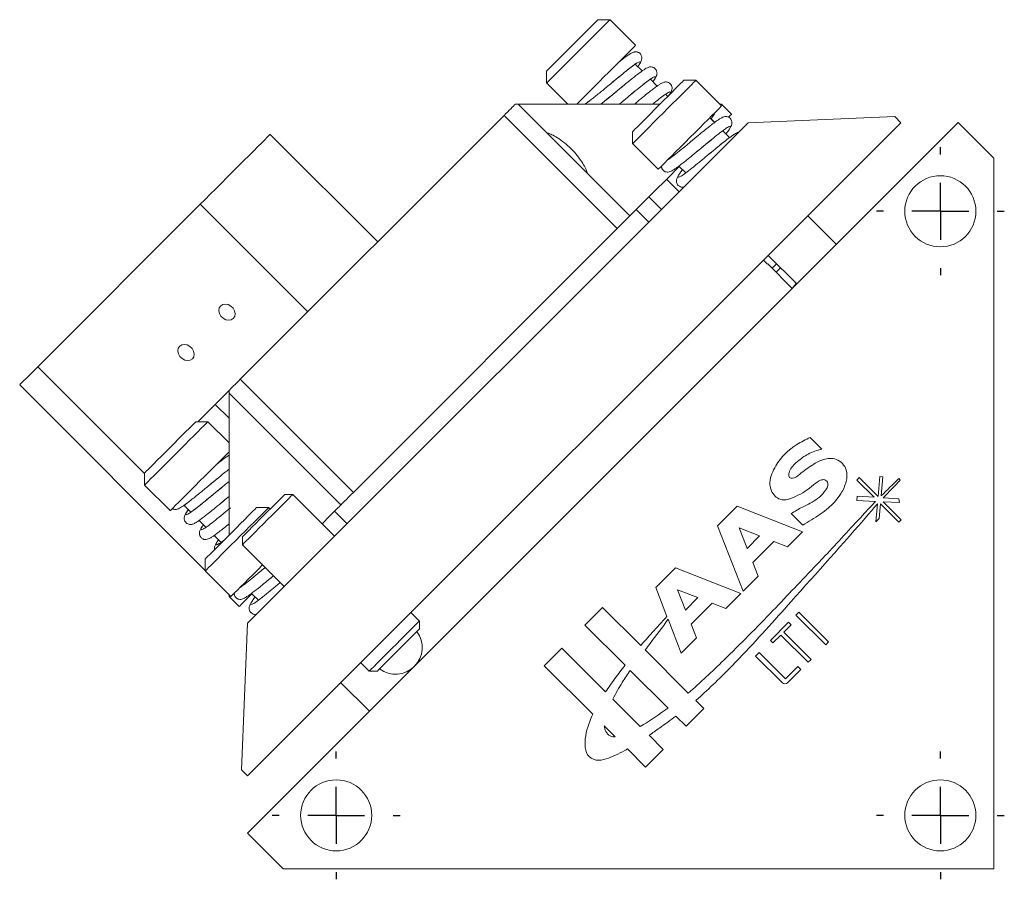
# Model space of a CAD drawing. Header units: inches. Extents: x 2 to 20.4, y 2.7 to 14.7.
# Tile 3 of 6: x 11.6 to 15.1, y 2.7 to 5.7. Entities that reach past the tile are written whole.
import ezdxf

# ---------------------------------------------------------------- set-up
doc = ezdxf.new("R2010")
doc.units = ezdxf.units.IN
doc.header["$MEASUREMENT"] = 0
doc.layers.add('SLD-0', color=7, linetype='Continuous')

# ---------------------------------------------------------------- blocks, each defined once
blk = doc.blocks.new('SW_CENTERMARKSYMBOL_5')
at = {"layer": 'SLD-0', "color": 0}
for p, q in [((0, 0.2), (0, 0.225)), ((0, 0), (0, 0.1)), ((-0.2, 0), (-0.225, 0)), ((0, 0), (-0.1, 0)), ((0, 0), (0, -0.1)), ((0, 0), (0.1, 0)), ((0.2, 0), (0.225, 0)), ((0, -0.2), (0, -0.225))]:
    blk.add_line(p, q, dxfattribs=at)
blk = doc.blocks.new('SW_CENTERMARKSYMBOL_6')
at = {"layer": 'SLD-0', "color": 0}
for p, q in [((0, 0.2), (0, 0.225)), ((0, 0), (0, 0.1)), ((-0.2, 0), (-0.225, 0)), ((0, 0), (-0.1, 0)), ((0, 0), (0, -0.1)), ((0, 0), (0.1, 0)), ((0.2, 0), (0.225, 0)), ((0, -0.2), (0, -0.225))]:
    blk.add_line(p, q, dxfattribs=at)
blk = doc.blocks.new('SW_CENTERMARKSYMBOL_7')
at = {"layer": 'SLD-0', "color": 0}
for p, q in [((0, 0.2), (0, 0.225)), ((0, 0), (0, 0.1)), ((-0.2, 0), (-0.225, 0)), ((0, 0), (-0.1, 0)), ((0, 0), (0, -0.1)), ((0, 0), (0.1, 0)), ((0.2, 0), (0.225, 0)), ((0, -0.2), (0, -0.225))]:
    blk.add_line(p, q, dxfattribs=at)

msp = doc.modelspace()

# ---------------------------------------------------------------- linework, layer by layer
at = {"color": 7, "linetype": 'Continuous', "lineweight": 15}
for p, q in [((13.67, 5.7124), (13.6275, 5.7124)), ((13.7601, 5.6222), (13.67, 5.7124)), ((13.7207, 5.5781), (13.7183, 5.5805)), ((13.7832, 5.532), (13.7587, 5.5565)), ((13.4472, 5.5321), (13.4472, 5.4897)), ((13.4472, 5.4897), (13.5215, 5.4155)), ((13.716, 5.4792), (13.6965, 5.4631)), ((13.8361, 5.4791), (13.812, 5.5032)), ((13.9723, 5.4992), (13.9298, 5.4992)), ((14.0624, 5.409), (13.9723, 5.4992)), ((13.6709, 5.442), (13.658, 5.4313)), ((13.7255, 5.4341), (13.7322, 5.4397)), ((13.8729, 5.4423), (13.8651, 5.4501)), ((13.3468, 5.4155), (13.3376, 5.4155)), ((13.3468, 5.4155), (13.7399, 5.0223)), ((13.8461, 5.4155), (13.3468, 5.4155)), ((13.5868, 5.4173), (13.5886, 5.4155)), ((13.7616, 5.4201), (13.7561, 5.4155)), ((14.0624, 5.4155), (14.056, 5.4155)), ((14.0624, 5.4155), (14.0977, 5.3801)), ((12.3695, 4.4474), (13.298, 5.3759)), ((13.298, 5.3759), (13.6957, 4.9781)), ((14.6722, 5.3713), (14.1561, 5.3501)), ((14.6722, 5.3713), (14.6935, 5.3501)), ((14.8947, 5.3505), (12.3949, 2.8507)), ((12.3954, 3.052), (14.6935, 5.3501)), ((12.3954, 3.5894), (14.1561, 5.3501)), ((14.0373, 5.3506), (14.0206, 5.3673)), ((14.0254, 5.3641), (14.0382, 5.3512)), ((15.0199, 5.2254), (14.8947, 5.3505)), ((12.8528, 4.9307), (12.4745, 5.309)), ((13.7495, 5.3189), (13.7495, 5.2765)), ((14.0905, 5.2974), (14.0663, 5.3217)), ((13.7495, 5.2765), (13.8397, 5.1863)), ((13.9601, 5.2883), (13.9525, 5.282)), ((13.9724, 5.2985), (13.9601, 5.2883)), ((14.0147, 5.2805), (14.0278, 5.2913)), ((13.9122, 5.1974), (13.9364, 5.1732)), ((15.0199, 2.7255), (15.0199, 5.2254)), ((13.869, 5.1514), (13.9132, 5.1072)), ((11.6572, 4.4917), (12.2287, 5.0632)), ((12.2287, 5.0632), (12.607, 4.6849)), ((13.8064, 5.0888), (13.8506, 5.0446)), ((13.806, 5.0001), (13.7618, 5.0442)), ((14.4661, 4.9219), (14.3657, 5.0223)), ((12.7673, 4.0497), (13.6957, 4.9781)), ((14.2097, 4.8663), (14.2239, 4.8522)), ((14.3113, 4.7671), (14.225, 4.8533)), ((14.2265, 4.8831), (14.3269, 4.7827)), ((14.2404, 4.8379), (14.256, 4.8536)), ((11.6572, 4.4917), (12.033, 4.116)), ((12.3695, 4.4474), (12.7673, 4.0497)), ((11.5937, 4.4282), (12.2466, 3.7753)), ((12.2203, 4.2982), (12.3299, 4.4078)), ((12.3299, 4.4078), (12.3299, 4.3987)), ((12.3299, 4.3987), (12.7231, 4.0055)), ((12.3299, 4.3987), (12.3299, 3.8993)), ((12.3299, 4.3106), (12.2813, 4.3592)), ((12.2557, 4.2982), (12.2133, 4.2982)), ((12.2555, 4.298), (12.2557, 4.2982)), ((12.3299, 4.224), (12.2557, 4.2982)), ((14.4149, 4.2022), (14.3745, 4.2426)), ((12.3065, 4.1639), (12.3041, 4.1663)), ((12.033, 4.1179), (12.033, 4.0755)), ((12.2784, 4.0896), (12.2873, 4.097)), ((14.5461, 4.1015), (14.5378, 4.0931)), ((14.5378, 4.0931), (14.5986, 4.0323)), ((14.6127, 4.0349), (14.5461, 4.1015)), ((14.6187, 4.1049), (14.6127, 4.0349)), ((14.6295, 4.104), (14.6187, 4.1049)), ((14.6239, 4.0374), (14.6295, 4.104)), ((14.6909, 4.0928), (14.6858, 4.0979)), ((12.033, 4.0755), (12.1232, 3.9853)), ((12.3018, 4.065), (12.2823, 4.0489)), ((12.2992, 4.0099), (12.3113, 4.0199)), ((12.3113, 4.0199), (12.318, 4.0254)), ((12.318, 4.0254), (12.3299, 4.0354)), ((12.5541, 4.0423), (12.5258, 4.0423)), ((12.7012, 3.8952), (12.5541, 4.0423)), ((14.5396, 4.0358), (14.5384, 4.0215)), ((14.5384, 4.0215), (14.6041, 4.018)), ((14.5986, 4.0323), (14.5396, 4.0358)), ((14.686, 4.0271), (14.6312, 4.0304)), ((14.6883, 4.0136), (14.686, 4.0271)), ((12.1726, 4.0031), (12.1957, 3.9799)), ((12.3352, 3.9957), (12.3276, 3.9894)), ((12.4693, 3.9962), (12.4269, 3.9962)), ((12.4745, 3.991), (12.4693, 3.9962)), ((12.7012, 3.9836), (12.7454, 3.9394)), ((14.1174, 4.001), (14.048, 3.9316)), ((14.3473, 3.911), (14.1174, 4.001)), ((14.6105, 4.0088), (14.6052, 3.9463)), ((14.6172, 3.9583), (14.6215, 4.0094)), ((14.6215, 4.0094), (14.6861, 3.9449)), ((14.6944, 3.9532), (14.631, 4.0166)), ((14.631, 4.0166), (14.6883, 4.0136)), ((12.2247, 3.9509), (12.2488, 3.9268)), ((14.3073, 3.9752), (14.3477, 3.9348)), ((14.6052, 3.9463), (14.6172, 3.9583)), ((14.6861, 3.9449), (14.6944, 3.9532)), ((14.048, 3.9316), (14.1379, 3.7017)), ((14.1244, 3.9245), (14.1526, 3.8526)), ((14.1963, 3.8964), (14.1244, 3.9245)), ((12.2778, 3.8979), (12.3019, 3.8738)), ((12.3773, 3.8938), (12.3773, 3.8655)), ((14.1526, 3.8526), (14.1963, 3.8964)), ((14.2943, 3.8581), (14.3473, 3.911)), ((12.3773, 3.8655), (12.5244, 3.7184)), ((14.1721, 3.8028), (14.2462, 3.8769)), ((14.2462, 3.8769), (14.2943, 3.8581)), ((12.2466, 3.8159), (12.2466, 3.7735)), ((12.4571, 3.7854), (12.4496, 3.7791)), ((13.9003, 3.7838), (13.8309, 3.7145)), ((14.1302, 3.6939), (13.9003, 3.7838)), ((14.1909, 3.7546), (14.1721, 3.8028)), ((12.2466, 3.7735), (12.3367, 3.6834)), ((14.1379, 3.7017), (14.1909, 3.7546)), ((13.8309, 3.7145), (13.8704, 3.6133)), ((13.9792, 3.6793), (13.9073, 3.7074)), ((13.9073, 3.7074), (13.9354, 3.6355)), ((12.3299, 3.6902), (12.3299, 3.6831)), ((12.3299, 3.6831), (12.3653, 3.6477)), ((12.4092, 3.6944), (12.4334, 3.6702)), ((12.4095, 3.6919), (12.4106, 3.693)), ((13.9354, 3.6355), (13.9792, 3.6793)), ((14.0772, 3.6409), (14.1302, 3.6939)), ((13.6438, 3.6452), (13.5818, 3.5831)), ((13.7784, 3.5106), (13.6438, 3.6452)), ((13.9549, 3.5857), (14.029, 3.6598)), ((14.029, 3.6598), (14.0772, 3.6409)), ((12.9994, 3.597), (12.9699, 3.6265)), ((13.8744, 3.6033), (13.9208, 3.4846)), ((14.3345, 3.6287), (14.324, 3.6181)), ((14.324, 3.6181), (14.4286, 3.5135)), ((14.4391, 3.524), (14.3345, 3.6287)), ((12.3954, 3.5894), (12.3741, 3.0732)), ((12.9994, 3.5687), (12.9994, 3.597)), ((13.5818, 3.5831), (13.723, 3.4418)), ((13.9738, 3.5375), (13.9549, 3.5857)), ((14.2983, 3.5925), (14.2347, 3.5289)), ((14.2814, 3.5582), (14.307, 3.5839)), ((14.307, 3.5839), (14.2983, 3.5925)), ((13.9208, 3.4846), (13.9738, 3.5375)), ((14.2433, 3.5202), (14.2709, 3.5477)), ((14.2709, 3.5477), (14.3668, 3.4518)), ((14.3773, 3.4623), (14.2814, 3.5582)), ((13.5005, 3.5018), (13.4384, 3.4398)), ((13.6545, 3.3478), (13.5005, 3.5018)), ((14.2347, 3.5289), (14.2433, 3.5202)), ((14.4286, 3.5135), (14.4391, 3.524)), ((13.945, 3.3439), (13.7936, 3.4953)), ((14.1951, 3.4869), (14.182, 3.4738)), ((14.182, 3.4738), (14.2763, 3.3795)), ((14.2876, 3.3943), (14.1951, 3.4869)), ((12.7931, 3.4497), (12.8226, 3.4202)), ((12.9783, 3.4343), (12.9784, 3.4342)), ((13.4384, 3.4398), (13.6093, 3.2689)), ((14.3308, 3.4375), (14.2876, 3.3943)), ((14.3417, 3.4266), (14.3308, 3.4375)), ((14.3668, 3.4518), (14.3773, 3.4623)), ((12.8226, 3.4202), (12.8509, 3.4202)), ((12.9631, 3.4189), (12.9604, 3.4216)), ((13.8741, 3.2908), (13.7413, 3.4236)), ((14.2946, 3.3795), (14.3417, 3.4266)), ((12.7235, 3.3801), (12.8239, 3.2797)), ((13.6802, 3.3221), (13.7764, 3.2259)), ((14, 3.289), (13.9718, 3.3172)), ((13.9019, 3.2629), (13.9379, 3.2269)), ((13.9379, 3.2269), (14, 3.289)), ((13.6887, 3.1895), (13.6498, 3.2285)), ((13.8566, 3.1457), (13.8073, 3.195)), ((13.7311, 3.1471), (13.7946, 3.0836)), ((13.7946, 3.0836), (13.8566, 3.1457)), ((12.3741, 3.0732), (12.3954, 3.052)), ((12.3949, 2.8507), (12.5201, 2.7255)), ((12.5201, 2.7255), (15.0199, 2.7255))]:
    msp.add_line(p, q, dxfattribs=at)
at = {"color": 7, "linetype": 'Continuous', "lineweight": 15, "flags": 128}
for points in [[(13.4472, 5.4897), (13.4476, 5.49), (13.4502, 5.4926), (13.4553, 5.4978), (13.4629, 5.5053), (13.4727, 5.5151), (13.4845, 5.5269), (13.4981, 5.5405), (13.5131, 5.5555), (13.5291, 5.5715), (13.5458, 5.5883), (13.5629, 5.6053), (13.5798, 5.6222), (13.5962, 5.6387), (13.6118, 5.6542), (13.6261, 5.6685), (13.6388, 5.6813), (13.6497, 5.6921), (13.6584, 5.7008), (13.6648, 5.7072), (13.6687, 5.7111), (13.67, 5.7124), (13.67, 5.7124)], [(13.6275, 5.7124), (13.6262, 5.7111), (13.6224, 5.7072), (13.6161, 5.7009), (13.6075, 5.6924), (13.5969, 5.6818), (13.5847, 5.6695), (13.571, 5.6559), (13.5564, 5.6412), (13.5412, 5.6261), (13.5259, 5.6108), (13.511, 5.5959), (13.4968, 5.5817), (13.4838, 5.5686), (13.4723, 5.5572), (13.4627, 5.5476), (13.4552, 5.5401), (13.4502, 5.535), (13.4476, 5.5324), (13.4472, 5.5321)], [(13.6487, 5.5109), (13.6657, 5.5279), (13.6823, 5.5445), (13.6982, 5.5603), (13.7128, 5.575), (13.726, 5.5881), (13.7373, 5.5995), (13.7466, 5.6087), (13.7535, 5.6157), (13.7581, 5.6202), (13.76, 5.6222), (13.7601, 5.6222)], [(13.5533, 5.4155), (13.5602, 5.4223), (13.5715, 5.4337), (13.5847, 5.4468), (13.5993, 5.4615), (13.6151, 5.4773), (13.6317, 5.4939), (13.6487, 5.5109)], [(13.9298, 5.4992), (13.9285, 5.4979), (13.9247, 5.494), (13.9184, 5.4877), (13.9098, 5.4792), (13.8992, 5.4686), (13.887, 5.4563), (13.8733, 5.4427), (13.8587, 5.428), (13.8435, 5.4129), (13.8282, 5.3976), (13.8133, 5.3826), (13.7991, 5.3685), (13.7861, 5.3554), (13.7746, 5.344), (13.765, 5.3344), (13.7576, 5.3269), (13.7525, 5.3218), (13.7499, 5.3192), (13.7495, 5.3189)], [(13.9723, 5.4992), (13.9719, 5.4989), (13.9693, 5.4963), (13.9642, 5.4911), (13.9566, 5.4835), (13.9468, 5.4737), (13.935, 5.4619), (13.9214, 5.4484), (13.9065, 5.4334), (13.8904, 5.4173), (13.8737, 5.4006), (13.8566, 5.3836), (13.8397, 5.3666), (13.8233, 5.3502), (13.8077, 5.3346), (13.7934, 5.3203), (13.7807, 5.3076), (13.7698, 5.2967), (13.7611, 5.288), (13.7547, 5.2817), (13.7509, 5.2778), (13.7495, 5.2765)], [(13.298, 5.3759), (13.3041, 5.382), (13.3101, 5.388), (13.3159, 5.3938), (13.3213, 5.3992), (13.3263, 5.4042), (13.3307, 5.4086), (13.3345, 5.4124), (13.3376, 5.4155)], [(13.703, 5.4155), (13.7134, 5.4241), (13.7255, 5.4341)], [(13.951, 5.2977), (13.968, 5.3147), (13.9846, 5.3313), (14.0005, 5.3471), (14.0151, 5.3618), (14.0283, 5.3749), (14.0396, 5.3862), (14.0489, 5.3955), (14.0558, 5.4025), (14.0604, 5.407), (14.0623, 5.409), (14.0624, 5.409)], [(14.0872, 5.3696), (14.0903, 5.3727), (14.0944, 5.3768), (14.0969, 5.3793), (14.0977, 5.3801)], [(12.2287, 5.0632), (12.2458, 5.0803), (12.2641, 5.0986), (12.2834, 5.1179), (12.3034, 5.1379), (12.3236, 5.1581), (12.3437, 5.1783), (12.3635, 5.198), (12.3825, 5.217), (12.4004, 5.2349), (12.4169, 5.2514), (12.4318, 5.2663), (12.4448, 5.2793), (12.4556, 5.2901), (12.4641, 5.2986), (12.4701, 5.3046), (12.4736, 5.3081), (12.4745, 5.309)], [(13.8397, 5.1863), (13.8398, 5.1864), (13.8417, 5.1884), (13.8462, 5.1929), (13.8532, 5.1999), (13.8625, 5.2091), (13.8738, 5.2205), (13.887, 5.2336), (13.9016, 5.2483), (13.9174, 5.2641), (13.934, 5.2807), (13.951, 5.2977)], [(13.7399, 5.0223), (13.7412, 5.0236), (13.745, 5.0274), (13.7513, 5.0337), (13.7601, 5.0425), (13.7712, 5.0536), (13.7846, 5.067), (13.8001, 5.0825), (13.8176, 5.1), (13.8369, 5.1193), (13.8578, 5.1402), (13.8801, 5.1625), (13.9036, 5.186), (13.9136, 5.196)], [(13.6957, 4.9781), (13.7043, 4.9868), (13.7126, 4.995), (13.7203, 5.0027), (13.727, 5.0094), (13.7325, 5.0149), (13.7366, 5.019), (13.7391, 5.0215), (13.7399, 5.0223)], [(14.225, 4.8533), (14.2249, 4.8533), (14.2247, 4.853), (14.2244, 4.8527), (14.2239, 4.8522)], [(14.2701, 4.8394), (14.2573, 4.8266), (14.2545, 4.8238)], [(14.3112, 4.7671), (14.3201, 4.7787), (14.3242, 4.7854)], [(12.3451, 4.6613), (12.3376, 4.6565), (12.3283, 4.655), (12.3184, 4.6569), (12.309, 4.662), (12.3012, 4.6697), (12.2961, 4.6791), (12.2942, 4.6891), (12.2958, 4.6984), (12.3006, 4.7059), (12.3081, 4.7107), (12.3173, 4.7122), (12.3273, 4.7103), (12.3367, 4.7052), (12.3444, 4.6974), (12.3496, 4.688), (12.3515, 4.6781), (12.3499, 4.6688), (12.3451, 4.6613)], [(12.201, 4.5194), (12.1935, 4.5146), (12.1842, 4.5131), (12.1743, 4.515), (12.1649, 4.5201), (12.1571, 4.5279), (12.152, 4.5373), (12.1501, 4.5472), (12.1516, 4.5565), (12.1564, 4.564), (12.1639, 4.5688), (12.1732, 4.5703), (12.1832, 4.5684), (12.1926, 4.5633), (12.2003, 4.5556), (12.2054, 4.5462), (12.2073, 4.5362), (12.2058, 4.5269), (12.201, 4.5194)], [(11.5937, 4.4282), (11.5937, 4.4282), (11.5955, 4.43), (11.6, 4.4345), (11.607, 4.4415), (11.6163, 4.4508), (11.628, 4.4625), (11.6417, 4.4762), (11.6572, 4.4917)], [(12.3299, 4.4078), (12.333, 4.4109), (12.3368, 4.4147), (12.3413, 4.4192), (12.3462, 4.4241), (12.3517, 4.4296), (12.3574, 4.4353), (12.3634, 4.4413), (12.3695, 4.4474)], [(12.2133, 4.2982), (12.2131, 4.298), (12.2109, 4.2958), (12.2061, 4.291), (12.199, 4.2839), (12.1897, 4.2745), (12.1784, 4.2633), (12.1656, 4.2505), (12.1515, 4.2364), (12.1367, 4.2215), (12.1214, 4.2063), (12.1062, 4.1911), (12.0915, 4.1764), (12.0777, 4.1625), (12.0652, 4.1501), (12.0544, 4.1392), (12.0455, 4.1304), (12.0389, 4.1238), (12.0347, 4.1196), (12.0331, 4.1179), (12.033, 4.1179)], [(12.033, 4.0755), (12.033, 4.0755), (12.0346, 4.077), (12.0387, 4.0812), (12.0453, 4.0878), (12.0543, 4.0967), (12.0653, 4.1077), (12.0782, 4.1206), (12.0926, 4.1351), (12.1083, 4.1507), (12.1248, 4.1672), (12.1418, 4.1842), (12.1588, 4.2012), (12.1755, 4.2179), (12.1914, 4.2339), (12.2063, 4.2487), (12.2197, 4.2621), (12.2313, 4.2738), (12.2409, 4.2834), (12.2483, 4.2907), (12.2532, 4.2956), (12.2555, 4.298)], [(12.2276, 4.0898), (12.2447, 4.1068), (12.2615, 4.1236), (12.2777, 4.1398), (12.2928, 4.155), (12.3066, 4.1688), (12.3187, 4.1809), (12.3289, 4.191), (12.3299, 4.1921)], [(12.1232, 3.9853), (12.1241, 3.9863), (12.1276, 3.9898), (12.1336, 3.9957), (12.142, 4.0041), (12.1525, 4.0146), (12.165, 4.0271), (12.179, 4.0412), (12.1944, 4.0566), (12.2108, 4.0729), (12.2276, 4.0898)], [(12.4516, 3.968), (12.4656, 3.9821), (12.4792, 3.9956), (12.4917, 4.0082), (12.5028, 4.0193), (12.5121, 4.0285), (12.5191, 4.0356), (12.5237, 4.0402), (12.5257, 4.0422), (12.5258, 4.0423)], [(12.5541, 4.0423), (12.554, 4.0422), (12.5521, 4.0403), (12.5477, 4.0359), (12.541, 4.0292), (12.5321, 4.0202), (12.5212, 4.0094), (12.5088, 3.997), (12.4952, 3.9833), (12.4807, 3.9688), (12.4657, 3.9539)], [(12.7231, 4.0055), (12.7239, 4.0064), (12.7265, 4.0089), (12.7305, 4.013), (12.736, 4.0184), (12.7427, 4.0251), (12.7504, 4.0328), (12.7587, 4.0411), (12.7673, 4.0497)], [(12.4269, 3.9962), (12.4256, 3.9949), (12.4217, 3.9911), (12.4154, 3.9848), (12.4069, 3.9762), (12.3963, 3.9656), (12.384, 3.9533), (12.3703, 3.9397), (12.3557, 3.9251), (12.3406, 3.9099), (12.3253, 3.8946), (12.3103, 3.8797), (12.2962, 3.8655), (12.2831, 3.8525), (12.2717, 3.841), (12.2621, 3.8314), (12.2546, 3.8239), (12.2495, 3.8189), (12.2469, 3.8163), (12.2466, 3.8159)], [(12.4693, 3.9962), (12.469, 3.9959), (12.4664, 3.9933), (12.4612, 3.9882), (12.4537, 3.9806), (12.4439, 3.9708), (12.432, 3.959), (12.4185, 3.9454), (12.4035, 3.9304), (12.3875, 3.9144), (12.3707, 3.8976), (12.3537, 3.8806), (12.3367, 3.8637), (12.3203, 3.8472), (12.3048, 3.8317), (12.2904, 3.8174), (12.2777, 3.8046), (12.2669, 3.7938), (12.2582, 3.7851), (12.2518, 3.7787), (12.2479, 3.7748), (12.2466, 3.7735)], [(12.657, 3.9394), (12.6629, 3.9453), (12.6784, 3.9608), (12.6918, 3.9742), (12.7029, 3.9853), (12.7117, 3.9941), (12.718, 4.0004), (12.7218, 4.0042), (12.7231, 4.0055)], [(12.3773, 3.8938), (12.3774, 3.8939), (12.3794, 3.8959), (12.384, 3.9005), (12.3911, 3.9075), (12.4003, 3.9168), (12.4114, 3.9279), (12.424, 3.9404), (12.4375, 3.954), (12.4516, 3.968)], [(12.4657, 3.9539), (12.4508, 3.9389), (12.4363, 3.9244), (12.4226, 3.9108), (12.4102, 3.8984), (12.3994, 3.8875), (12.3904, 3.8786), (12.3837, 3.8719), (12.3793, 3.8675), (12.3774, 3.8656), (12.3773, 3.8655)], [(12.3367, 3.6834), (12.3368, 3.6835), (12.3388, 3.6854), (12.3433, 3.6899), (12.3503, 3.6969), (12.3595, 3.7062), (12.3709, 3.7175), (12.384, 3.7307), (12.3987, 3.7453), (12.4145, 3.7611), (12.4311, 3.7777), (12.4481, 3.7947)], [(12.3653, 3.6477), (12.3662, 3.6486), (12.3687, 3.6511), (12.3728, 3.6552), (12.3782, 3.6607), (12.3849, 3.6674), (12.3926, 3.675), (12.4009, 3.6833), (12.4095, 3.6919)], [(12.8226, 3.4202), (12.8233, 3.4209), (12.8265, 3.4241), (12.8321, 3.4297), (12.84, 3.4375), (12.8499, 3.4474), (12.8615, 3.4591), (12.8746, 3.4722), (12.8887, 3.4863), (12.9035, 3.5011), (12.9185, 3.5161), (12.9333, 3.5309), (12.9474, 3.545), (12.9605, 3.5581), (12.9722, 3.5697), (12.9821, 3.5796), (12.9899, 3.5875), (12.9955, 3.5931), (12.9987, 3.5963), (12.9994, 3.597)], [(12.9994, 3.5687), (12.9986, 3.5679), (12.9953, 3.5646), (12.9895, 3.5587), (12.9813, 3.5506), (12.9711, 3.5403), (12.9592, 3.5285), (12.9461, 3.5154), (12.9322, 3.5015), (12.9181, 3.4874), (12.9042, 3.4735), (12.8911, 3.4604), (12.8793, 3.4485), (12.869, 3.4383), (12.8609, 3.4301), (12.855, 3.4243), (12.8517, 3.421), (12.8509, 3.4202)]]:
    msp.add_lwpolyline(points, dxfattribs=at)
at = {"color": 7, "linetype": 'Continuous', "lineweight": 15}
for centre in [(14.8319, 5.0385), (12.7069, 2.9135), (14.8319, 2.9135)]:
    msp.add_circle(centre, 0.125, dxfattribs=at)
for centre, radius, start, end in [((12.9156, 3.504), 0.0937, 315, 36.7206), ((12.9156, 3.504), 0.0938, 233.2794, 315), ((14.2854, 3.3887), 0.0129, 225, 315)]:
    msp.add_arc(centre, radius, start, end, dxfattribs=at)
for points, knots in [([(13.7698, 5.55), (13.7709, 5.5515), (13.7753, 5.5579), (13.7796, 5.5658), (13.7821, 5.5728), (13.7823, 5.5792), (13.7814, 5.5843), (13.779, 5.5896), (13.7752, 5.594), (13.7713, 5.5967), (13.7674, 5.5984), (13.7634, 5.5993), (13.7602, 5.5995), (13.7574, 5.5993), (13.7556, 5.599), (13.7525, 5.5981), (13.7479, 5.5961), (13.7408, 5.5922), (13.7303, 5.5853), (13.7169, 5.5755), (13.7057, 5.5668), (13.7004, 5.5626)], [0, 0, 0, 0, 0.040956, 0.172464, 0.262696, 0.293294, 0.321194, 0.353149, 0.384502, 0.408419, 0.424791, 0.450238, 0.472927, 0.483832, 0.506663, 0.548307, 0.608525, 0.686913, 0.783022, 0.896315, 1, 1, 1, 1]), ([(13.7679, 5.5473), (13.7684, 5.5479), (13.7734, 5.5548), (13.7767, 5.5615), (13.776, 5.5659), (13.7669, 5.5617), (13.7507, 5.5504), (13.7283, 5.533), (13.7015, 5.5112), (13.6822, 5.4952), (13.6725, 5.4872)], [0, 0, 0, 0, 0.015416, 0.156065, 0.296714, 0.437377, 0.578039, 0.718687, 0.859337, 1, 1, 1, 1]), ([(13.6926, 5.5038), (13.6973, 5.5077), (13.707, 5.5157), (13.7202, 5.5265), (13.7352, 5.5385), (13.7488, 5.5491), (13.7579, 5.5558), (13.7606, 5.5581), (13.7605, 5.5583), (13.7605, 5.5583)], [0, 0, 0, 0, 0.1261406, 0.2630316, 0.3894729, 0.6105898, 0.7911423, 0.9327988, 1, 1, 1, 1]), ([(13.821, 5.4942), (13.8211, 5.4944), (13.8236, 5.4979), (13.827, 5.503), (13.8317, 5.5108), (13.8339, 5.5159), (13.8348, 5.5197), (13.8353, 5.5225), (13.8354, 5.5266), (13.8344, 5.5312), (13.8324, 5.5358), (13.8292, 5.5402), (13.8239, 5.5442), (13.8178, 5.5462), (13.8111, 5.5466), (13.8052, 5.5451), (13.7981, 5.5419), (13.7895, 5.5365), (13.7764, 5.5274), (13.7555, 5.5114), (13.7329, 5.4932), (13.7194, 5.482), (13.716, 5.4792)], [0, 0, 0, 0, 0.002388, 0.067794, 0.123071, 0.20272, 0.226914, 0.241015, 0.263369, 0.286971, 0.301811, 0.324293, 0.353631, 0.381066, 0.406325, 0.45974, 0.536572, 0.601151, 0.673982, 0.816937, 0.955057, 1, 1, 1, 1]), ([(13.8209, 5.4943), (13.8225, 5.4966), (13.8281, 5.5046), (13.8304, 5.5108), (13.8269, 5.5123), (13.8153, 5.5057), (13.7968, 5.4922), (13.7727, 5.4731), (13.7451, 5.4504), (13.7238, 5.4327), (13.7131, 5.4239), (13.7118, 5.4228)], [0, 0, 0, 0, 0.053675, 0.1861367, 0.3185853, 0.4510352, 0.5834982, 0.7159599, 0.8484086, 0.9808585, 1, 1, 1, 1]), ([(13.5816, 5.4155), (13.5829, 5.4163), (13.5902, 5.4209), (13.6096, 5.4359), (13.6398, 5.46), (13.6616, 5.4781), (13.6724, 5.4871)], [0, 0, 0, 0, 0.0654458, 0.3807482, 0.6933967, 1, 1, 1, 1]), ([(13.6382, 5.4155), (13.6449, 5.4208), (13.6597, 5.4326), (13.6867, 5.4549), (13.7093, 5.4738), (13.721, 5.4833), (13.7235, 5.4854)], [0, 0, 0, 0, 0.262834, 0.585592, 0.908319, 1, 1, 1, 1]), ([(13.6724, 5.4871), (13.6785, 5.4921), (13.6853, 5.4978), (13.6918, 5.5032), (13.6926, 5.5038)], [0, 0, 0, 0, 0.881316, 1, 1, 1, 1]), ([(13.7322, 5.4397), (13.7391, 5.4454), (13.7551, 5.4586), (13.778, 5.4774), (13.7979, 5.4933), (13.8119, 5.5031), (13.8137, 5.5045), (13.8144, 5.5051)], [0, 0, 0, 0, 0.172393, 0.401709, 0.630871, 0.851532, 1, 1, 1, 1]), ([(13.8789, 5.4482), (13.8791, 5.4486), (13.8817, 5.4523), (13.8845, 5.4575), (13.8878, 5.4652), (13.8886, 5.4723), (13.8873, 5.4789), (13.8846, 5.4845), (13.8793, 5.4898), (13.873, 5.4927), (13.8669, 5.4935), (13.8616, 5.493), (13.8561, 5.4913), (13.8485, 5.4874), (13.8382, 5.4807), (13.8271, 5.4727), (13.8127, 5.4617), (13.7947, 5.4473), (13.7772, 5.433), (13.7657, 5.4234), (13.7616, 5.4201)], [0, 0, 0, 0, 0.007636, 0.082326, 0.146587, 0.202457, 0.228321, 0.25653, 0.289877, 0.320806, 0.345945, 0.376736, 0.422933, 0.521331, 0.586027, 0.660783, 0.745419, 0.839797, 0.943739, 1, 1, 1, 1]), ([(13.6965, 5.4631), (13.6878, 5.4559), (13.679, 5.4485), (13.671, 5.442), (13.6709, 5.442)], [0, 0, 0, 0, 0.986555, 1, 1, 1, 1]), ([(13.8775, 5.4469), (13.8786, 5.4486), (13.883, 5.4551), (13.883, 5.459), (13.8769, 5.4579), (13.8628, 5.4488), (13.8437, 5.4344), (13.8277, 5.4214), (13.8203, 5.4155)], [0, 0, 0, 0, 0.066147, 0.259031, 0.451913, 0.644776, 0.837642, 1, 1, 1, 1]), ([(13.5937, 5.4241), (13.5929, 5.4233), (13.5885, 5.4189), (13.5863, 5.4167), (13.5872, 5.4176), (13.5873, 5.4177)], [0, 0, 0, 0, 0.1724564, 0.8609275, 1, 1, 1, 1]), ([(13.7561, 5.4155), (13.7571, 5.4164), (13.7598, 5.4186), (13.7624, 5.4207), (13.764, 5.4221)], [0, 0, 0, 0, 0.389535, 1, 1, 1, 1]), ([(14.0779, 5.3101), (14.0794, 5.3122), (14.0846, 5.3189), (14.0903, 5.3274), (14.0954, 5.336), (14.0984, 5.3436), (14.0993, 5.3507), (14.098, 5.3572), (14.0953, 5.3629), (14.09, 5.3682), (14.0837, 5.371), (14.0777, 5.3719), (14.0723, 5.3714), (14.0668, 5.3697), (14.0592, 5.3657), (14.049, 5.359), (14.0378, 5.3511), (14.0234, 5.34), (14.0055, 5.3257), (13.9879, 5.3114), (13.9764, 5.3018), (13.9724, 5.2985)], [0, 0, 0, 0, 0.034365, 0.110594, 0.177536, 0.23513, 0.285204, 0.308385, 0.333667, 0.363555, 0.391275, 0.413805, 0.441401, 0.482804, 0.570994, 0.628977, 0.695977, 0.771833, 0.856419, 0.949579, 1, 1, 1, 1]), ([(14.0249, 5.363), (14.0249, 5.3631), (14.0307, 5.3705), (14.0365, 5.3792), (14.0382, 5.3837), (14.0389, 5.3855)], [0, 0, 0, 0, 0.002742, 0.586809, 1, 1, 1, 1]), ([(14.0254, 5.3641), (14.0271, 5.3664), (14.0329, 5.3741), (14.0381, 5.3818), (14.0407, 5.3866), (14.0414, 5.3881)], [0, 0, 0, 0, 0.235221, 0.768304, 1, 1, 1, 1]), ([(14.0778, 5.3101), (14.0794, 5.3122), (14.0863, 5.3212), (14.0923, 5.331), (14.0941, 5.3378), (14.0875, 5.3362), (14.0736, 5.3272), (14.0531, 5.3117), (14.0275, 5.2911), (13.9992, 5.2678), (13.9788, 5.2507), (13.9692, 5.2429), (13.9689, 5.2426)], [0, 0, 0, 0, 0.036161, 0.156001, 0.275854, 0.395705, 0.515545, 0.635385, 0.755238, 0.875089, 0.994929, 1, 1, 1, 1]), ([(13.451, 5.3128), (13.4509, 5.313), (13.4501, 5.3144), (13.4579, 5.3117), (13.4738, 5.3041), (13.4967, 5.2899), (13.5218, 5.2702), (13.5452, 5.2468), (13.5642, 5.2228), (13.5785, 5.2003), (13.5869, 5.1834), (13.5902, 5.1746), (13.5886, 5.1754), (13.5883, 5.1756)], [0, 0, 0, 0, 0.020582, 0.124308, 0.229724, 0.338912, 0.448018, 0.551987, 0.652673, 0.756141, 0.864683, 0.974261, 1, 1, 1, 1]), ([(13.8711, 5.2178), (13.8713, 5.2179), (13.8752, 5.2201), (13.8895, 5.2309), (13.9129, 5.2494), (13.9407, 5.2722), (13.9619, 5.2899), (13.9726, 5.2987), (13.974, 5.2998)], [0, 0, 0, 0, 0.010717, 0.249506, 0.488292, 0.727056, 0.965821, 1, 1, 1, 1]), ([(13.9247, 5.1848), (13.9217, 5.1807), (13.9139, 5.1702), (13.9088, 5.1608), (13.9098, 5.1568), (13.9189, 5.1609), (13.9351, 5.1722), (13.9575, 5.1896), (13.9843, 5.2114), (14.0133, 5.2354), (14.0424, 5.2596), (14.0689, 5.281), (14.0884, 5.2964), (14.0959, 5.3015), (14.0984, 5.3032)], [0, 0, 0, 0, 0.056529, 0.146407, 0.236286, 0.326174, 0.416062, 0.50594, 0.59582, 0.685708, 0.775595, 0.865473, 0.955353, 1, 1, 1, 1]), ([(14.1237, 5.3177), (14.1234, 5.3176), (14.1216, 5.3172), (14.1177, 5.3154), (14.1106, 5.3115), (14.1001, 5.3046), (14.0854, 5.2938), (14.0658, 5.2785), (14.0412, 5.2585), (14.0228, 5.2433), (14.0132, 5.2353)], [0, 0, 0, 0, 0.014924, 0.090411, 0.188674, 0.309154, 0.451173, 0.614102, 0.79724, 1, 1, 1, 1]), ([(13.9891, 5.2593), (13.9978, 5.2666), (14.0067, 5.2739), (14.0146, 5.2805), (14.0147, 5.2805)], [0, 0, 0, 0, 0.986179, 1, 1, 1, 1]), ([(13.8507, 5.1973), (13.8507, 5.1972), (13.8507, 5.1966), (13.8509, 5.1962), (13.8513, 5.1943), (13.8516, 5.193), (13.8519, 5.1915), (13.8527, 5.1892), (13.8543, 5.1856), (13.8573, 5.1819), (13.8609, 5.1793), (13.8634, 5.1781), (13.8656, 5.1772), (13.8697, 5.1762), (13.875, 5.1762), (13.8831, 5.1783), (13.8919, 5.1832), (13.9027, 5.1903), (13.9139, 5.1985), (13.9282, 5.2095), (13.9456, 5.2235), (13.9663, 5.2405), (13.9813, 5.2529), (13.9891, 5.2593)], [0, 0, 0, 0, 0.004219, 0.029353, 0.039186, 0.043908, 0.048785, 0.059795, 0.073365, 0.098933, 0.119239, 0.127648, 0.135189, 0.151374, 0.20145, 0.278507, 0.39573, 0.470512, 0.555827, 0.651543, 0.757551, 0.873726, 1, 1, 1, 1]), ([(13.9145, 5.17), (13.9124, 5.1669), (13.9072, 5.1593), (13.9045, 5.1528), (13.9034, 5.1461), (13.9037, 5.1406), (13.9057, 5.1346), (13.9104, 5.1283), (13.917, 5.1244), (13.9232, 5.1231), (13.9277, 5.1232), (13.9291, 5.1235), (13.9296, 5.1237)], [0, 0, 0, 0, 0.179978, 0.435239, 0.522227, 0.588591, 0.660673, 0.737751, 0.835431, 0.897442, 0.956172, 1, 1, 1, 1]), ([(14.3745, 4.2426), (14.3585, 4.235), (14.3105, 4.2124), (14.2575, 4.1588), (14.229, 4.0958), (14.2358, 4.0503), (14.27, 4.0146), (14.3317, 4.0366), (14.3747, 4.0648), (14.4046, 4.0919), (14.4268, 4.0967), (14.4427, 4.0761), (14.4234, 4.0496), (14.3952, 4.0202), (14.3507, 4.0012), (14.3202, 3.983), (14.3073, 3.9752)], [0, 0, 0, 0, 0.080635, 0.241504, 0.334286, 0.382276, 0.446024, 0.528825, 0.644928, 0.689179, 0.712885, 0.737251, 0.786671, 0.837257, 0.930787, 1, 1, 1, 1]), ([(14.3477, 3.9348), (14.3683, 3.9467), (14.4192, 3.9761), (14.4762, 4.0271), (14.5024, 4.0855), (14.5067, 4.1332), (14.4696, 4.1725), (14.42, 4.1684), (14.378, 4.1447), (14.3447, 4.1204), (14.3196, 4.0979), (14.2923, 4.1019), (14.3062, 4.1389), (14.3316, 4.1602), (14.3677, 4.1881), (14.3985, 4.1973), (14.4149, 4.2022)], [0, 0, 0, 0, 0.10891, 0.268386, 0.335806, 0.397903, 0.475844, 0.544942, 0.607821, 0.693616, 0.736735, 0.753222, 0.801086, 0.853611, 0.922313, 1, 1, 1, 1]), ([(12.3299, 4.1797), (12.329, 4.1792), (12.3251, 4.1771), (12.316, 4.171), (12.3027, 4.1613), (12.2915, 4.1525), (12.2862, 4.1483)], [0, 0, 0, 0, 0.096946, 0.37416, 0.700937, 1, 1, 1, 1]), ([(12.3299, 4.1309), (12.3246, 4.1269), (12.3122, 4.1174), (12.2872, 4.0969), (12.2679, 4.0809), (12.2583, 4.0729)], [0, 0, 0, 0, 0.273397, 0.636681, 1, 1, 1, 1]), ([(12.2582, 4.0729), (12.2642, 4.0779), (12.2711, 4.0836), (12.2776, 4.089), (12.2784, 4.0896)], [0, 0, 0, 0, 0.881318, 1, 1, 1, 1]), ([(12.3299, 4.0879), (12.324, 4.0831), (12.3151, 4.076), (12.3052, 4.0678), (12.3018, 4.065)], [0, 0, 0, 0, 0.662436, 1, 1, 1, 1]), ([(12.1308, 3.9929), (12.1318, 3.9922), (12.1345, 3.9903), (12.1393, 3.9897), (12.145, 3.9897), (12.1496, 3.991), (12.1571, 3.9942), (12.1717, 4.0037), (12.1951, 4.0214), (12.2256, 4.0459), (12.2474, 4.0639), (12.2582, 4.0729)], [0, 0, 0, 0, 0.021225, 0.053056, 0.083202, 0.134706, 0.242121, 0.404613, 0.605486, 0.804669, 1, 1, 1, 1]), ([(12.1869, 3.9887), (12.1844, 3.9849), (12.1784, 3.9761), (12.1777, 3.9708), (12.184, 3.9721), (12.198, 3.9812), (12.2185, 3.9967), (12.244, 4.0172), (12.2724, 4.0407), (12.2951, 4.0596), (12.3068, 4.0691), (12.3093, 4.0712)], [0, 0, 0, 0, 0.093367, 0.217841, 0.342314, 0.466774, 0.591236, 0.71571, 0.840182, 0.964643, 1, 1, 1, 1]), ([(12.2567, 4.0277), (12.2496, 4.0219), (12.2359, 4.0106), (12.2192, 3.9973), (12.2067, 3.9877), (12.1984, 3.9816), (12.1934, 3.9786), (12.1936, 3.9782), (12.1937, 3.9781)], [0, 0, 0, 0, 0.230097, 0.439902, 0.626235, 0.789589, 0.929674, 1, 1, 1, 1]), ([(12.2823, 4.0489), (12.2736, 4.0416), (12.2648, 4.0343), (12.2568, 4.0278), (12.2567, 4.0277)], [0, 0, 0, 0, 0.986558, 1, 1, 1, 1]), ([(12.3299, 4.0353), (12.3204, 4.0274), (12.3094, 4.0183), (12.2989, 4.0097), (12.2976, 4.0086)], [0, 0, 0, 0, 0.871413, 1, 1, 1, 1]), ([(14.6041, 4.018), (14.589, 4.0019), (14.5295, 3.9381), (14.4362, 3.8353), (14.3293, 3.725), (14.2126, 3.6008), (14.0888, 3.4762), (13.9883, 3.3807), (13.945, 3.3439)], [0.339725, 0.339725, 0.339725, 0.339725, 0.3830618, 0.5105589, 0.6114133, 0.6838853, 0.8442511, 0.9552935, 0.9552935, 0.9552935, 0.9552935]), ([(12.1868, 3.9888), (12.1849, 3.986), (12.1805, 3.9798), (12.1762, 3.9725), (12.1731, 3.9648), (12.1722, 3.9577), (12.1736, 3.9511), (12.1763, 3.9455), (12.1815, 3.9402), (12.1879, 3.9373), (12.1939, 3.9365), (12.1992, 3.937), (12.2047, 3.9387), (12.2124, 3.9426), (12.2226, 3.9493), (12.2337, 3.9573), (12.248, 3.9683), (12.266, 3.9826), (12.2835, 3.9969), (12.2951, 4.0065), (12.2992, 4.0099)], [0, 0, 0, 0, 0.057315, 0.128267, 0.189317, 0.242402, 0.266979, 0.293784, 0.325467, 0.354848, 0.37873, 0.407984, 0.451848, 0.545229, 0.606613, 0.677537, 0.757831, 0.847362, 0.945964, 1, 1, 1, 1]), ([(12.1795, 4.0099), (12.1786, 4.0091), (12.1743, 4.0047), (12.1721, 4.0025), (12.173, 4.0034), (12.1731, 4.0035)], [0, 0, 0, 0, 0.172456, 0.860927, 1, 1, 1, 1]), ([(12.24, 3.9357), (12.2384, 3.9334), (12.2327, 3.9254), (12.2305, 3.9192), (12.234, 3.9177), (12.2456, 3.9243), (12.264, 3.9378), (12.2881, 3.9569), (12.3102, 3.9751), (12.3237, 3.9863), (12.3276, 3.9895)], [0, 0, 0, 0, 0.059543, 0.206554, 0.35355, 0.500548, 0.64756, 0.79457, 0.941567, 1, 1, 1, 1]), ([(13.9718, 3.3172), (13.9817, 3.3261), (14.0343, 3.374), (14.1487, 3.4876), (14.3376, 3.7002), (14.5001, 3.8808), (14.5999, 3.9964), (14.6105, 4.0088)], [0.3925034, 0.3925034, 0.3925034, 0.3925034, 0.4165393, 0.5205077, 0.682968, 0.928674, 0.9581341, 0.9581341, 0.9581341, 0.9581341]), ([(12.2399, 3.9358), (12.2398, 3.9357), (12.2354, 3.9297), (12.2309, 3.9221), (12.2264, 3.9123), (12.2255, 3.9074), (12.2257, 3.9044), (12.226, 3.9036), (12.2264, 3.9017), (12.2266, 3.9004), (12.227, 3.8989), (12.2277, 3.8966), (12.2294, 3.893), (12.2324, 3.8893), (12.236, 3.8867), (12.2385, 3.8855), (12.2407, 3.8846), (12.2448, 3.8836), (12.2501, 3.8836), (12.2582, 3.8858), (12.2669, 3.8906), (12.2777, 3.8978), (12.289, 3.9059), (12.3033, 3.9169), (12.3172, 3.9281), (12.3267, 3.9359), (12.3299, 3.9385)], [0, 0, 0, 0, 0.002482, 0.11181, 0.198896, 0.267556, 0.294823, 0.316771, 0.325359, 0.329483, 0.333741, 0.343356, 0.355206, 0.377533, 0.395266, 0.402609, 0.409194, 0.423328, 0.467057, 0.534347, 0.636712, 0.702017, 0.776519, 0.860104, 0.952677, 1, 1, 1, 1]), ([(12.2929, 3.8827), (12.2924, 3.8821), (12.2874, 3.8752), (12.2842, 3.8685), (12.2847, 3.864), (12.2944, 3.8687), (12.3039, 3.8749), (12.3113, 3.8807), (12.3113, 3.8807)], [0, 0, 0, 0, 0.026599, 0.26962, 0.512644, 0.755691, 0.998737, 1, 1, 1, 1]), ([(12.2896, 3.8774), (12.2874, 3.8743), (12.2822, 3.8667), (12.2797, 3.8602), (12.2784, 3.8537), (12.2788, 3.8499), (12.279, 3.8484)], [0, 0, 0, 0, 0.308063, 0.74498, 0.893871, 1, 1, 1, 1]), ([(12.3682, 3.7148), (12.3684, 3.7149), (12.3723, 3.7171), (12.3865, 3.728), (12.4099, 3.7464), (12.4351, 3.7671), (12.4517, 3.7808), (12.4585, 3.7865)], [0, 0, 0, 0, 0.0119608, 0.2784542, 0.5449455, 0.8114114, 1, 1, 1, 1]), ([(12.3477, 3.6944), (12.3477, 3.6943), (12.3478, 3.6936), (12.348, 3.6932), (12.3483, 3.6913), (12.3486, 3.69), (12.349, 3.6886), (12.3497, 3.6863), (12.3514, 3.6827), (12.3543, 3.6789), (12.3579, 3.6763), (12.3605, 3.6751), (12.3627, 3.6743), (12.3667, 3.6732), (12.3721, 3.6732), (12.3801, 3.6754), (12.3889, 3.6802), (12.3997, 3.6874), (12.411, 3.6956), (12.4252, 3.7065), (12.4427, 3.7205), (12.4634, 3.7375), (12.4783, 3.7499), (12.4861, 3.7564)], [0, 0, 0, 0, 0.0042192, 0.0293529, 0.0391863, 0.0439083, 0.0487848, 0.0597944, 0.0733654, 0.0989325, 0.119239, 0.1276481, 0.1351887, 0.1513745, 0.2014499, 0.278507, 0.39573, 0.4705125, 0.5558274, 0.6515433, 0.7575509, 0.8737256, 1, 1, 1, 1]), ([(12.4863, 3.7565), (12.4797, 3.751), (12.4727, 3.7452), (12.4663, 3.74), (12.4659, 3.7396)], [0, 0, 0, 0, 0.940226, 1, 1, 1, 1]), ([(12.4218, 3.6818), (12.4188, 3.6778), (12.411, 3.6673), (12.4059, 3.6578), (12.4069, 3.6538), (12.4159, 3.6579), (12.4322, 3.6692), (12.4546, 3.6866), (12.4813, 3.7084), (12.5006, 3.7244), (12.5103, 3.7324)], [0, 0, 0, 0, 0.082454, 0.213553, 0.344652, 0.475765, 0.606877, 0.737975, 0.869075, 1, 1, 1, 1]), ([(12.4116, 3.6671), (12.4094, 3.6639), (12.4042, 3.6563), (12.4015, 3.6498), (12.4005, 3.6432), (12.4008, 3.6377), (12.4028, 3.6316), (12.4075, 3.6253), (12.4141, 3.6214), (12.4203, 3.6202), (12.4248, 3.6202), (12.4261, 3.6206), (12.4267, 3.6207)], [0, 0, 0, 0, 0.179978, 0.435239, 0.522227, 0.588591, 0.660673, 0.737751, 0.83543, 0.897442, 0.956172, 1, 1, 1, 1]), ([(13.8704, 3.6133), (13.8528, 3.5947), (13.8216, 3.561), (13.7915, 3.5262), (13.7784, 3.5106)], [0.02219366, 0.02219366, 0.02219366, 0.02219366, 0.04992599, 0.07194645, 0.07194645, 0.07194645, 0.07194645]), ([(13.7936, 3.4953), (13.7994, 3.5029), (13.8264, 3.5385), (13.8538, 3.5745), (13.8744, 3.6033)], [0.0263415, 0.0263415, 0.0263415, 0.0263415, 0.03735295, 0.07901393, 0.07901393, 0.07901393, 0.07901393]), ([(13.723, 3.4418), (13.711, 3.4263), (13.6877, 3.3953), (13.6651, 3.3636), (13.6545, 3.3478)], [0.10374631, 0.10374631, 0.10374631, 0.10374631, 0.12498823, 0.1454563, 0.1454563, 0.1454563, 0.1454563]), ([(13.7413, 3.4236), (13.7314, 3.4094), (13.7097, 3.3768), (13.6902, 3.3427), (13.6802, 3.3221)], [0.11357799, 0.11357799, 0.11357799, 0.11357799, 0.13390926, 0.1607704, 0.1607704, 0.1607704, 0.1607704]), ([(13.7764, 3.2259), (13.8056, 3.2434), (13.8382, 3.2652), (13.8701, 3.2879), (13.8741, 3.2908)], [0.25917222, 0.25917222, 0.25917222, 0.25917222, 0.29930175, 0.30506495, 0.30506495, 0.30506495, 0.30506495]), ([(13.6093, 3.2689), (13.6055, 3.2608), (13.5909, 3.2265), (13.5784, 3.1785), (13.5866, 3.1243), (13.6208, 3.1034), (13.6689, 3.1139), (13.7039, 3.1317), (13.7279, 3.1453), (13.7311, 3.1471)], [0.1781737, 0.1781737, 0.1781737, 0.1781737, 0.187873, 0.2184634, 0.2310837, 0.2437135, 0.2564369, 0.2823448, 0.286273, 0.286273, 0.286273, 0.286273]), ([(13.8073, 3.195), (13.8197, 3.2034), (13.8515, 3.2256), (13.8828, 3.2485), (13.9019, 3.2629)], [0.31869038, 0.31869038, 0.31869038, 0.31869038, 0.33482036, 0.3606661, 0.3606661, 0.3606661, 0.3606661]), ([(13.6498, 3.2285), (13.6501, 3.2215), (13.6537, 3.2071), (13.6687, 3.191), (13.6824, 3.1892), (13.6887, 3.1895)], [0.19793811, 0.19793811, 0.19793811, 0.19793811, 0.20622709, 0.21482244, 0.22199918, 0.22199918, 0.22199918, 0.22199918])]:
    msp.add_open_spline(points, degree=3, knots=knots, dxfattribs=at)
for points in [[(14.6858, 4.0979), (14.6651, 4.0778), (14.6445, 4.0576), (14.6239, 4.0374)], [(14.6312, 4.0304), (14.6511, 4.0512), (14.671, 4.072), (14.6909, 4.0928)]]:
    msp.add_open_spline(points, degree=3, dxfattribs=at)

# ---------------------------------------------------------------- block references
at = {"layer": 'SLD-0', "color": 7}
for name, p in [('SW_CENTERMARKSYMBOL_7', (14.8319, 5.0385)), ('SW_CENTERMARKSYMBOL_5', (12.7069, 2.9135)), ('SW_CENTERMARKSYMBOL_6', (14.8319, 2.9135))]:
    msp.add_blockref(name, p, dxfattribs=at)

doc.saveas('drawing.dxf')
